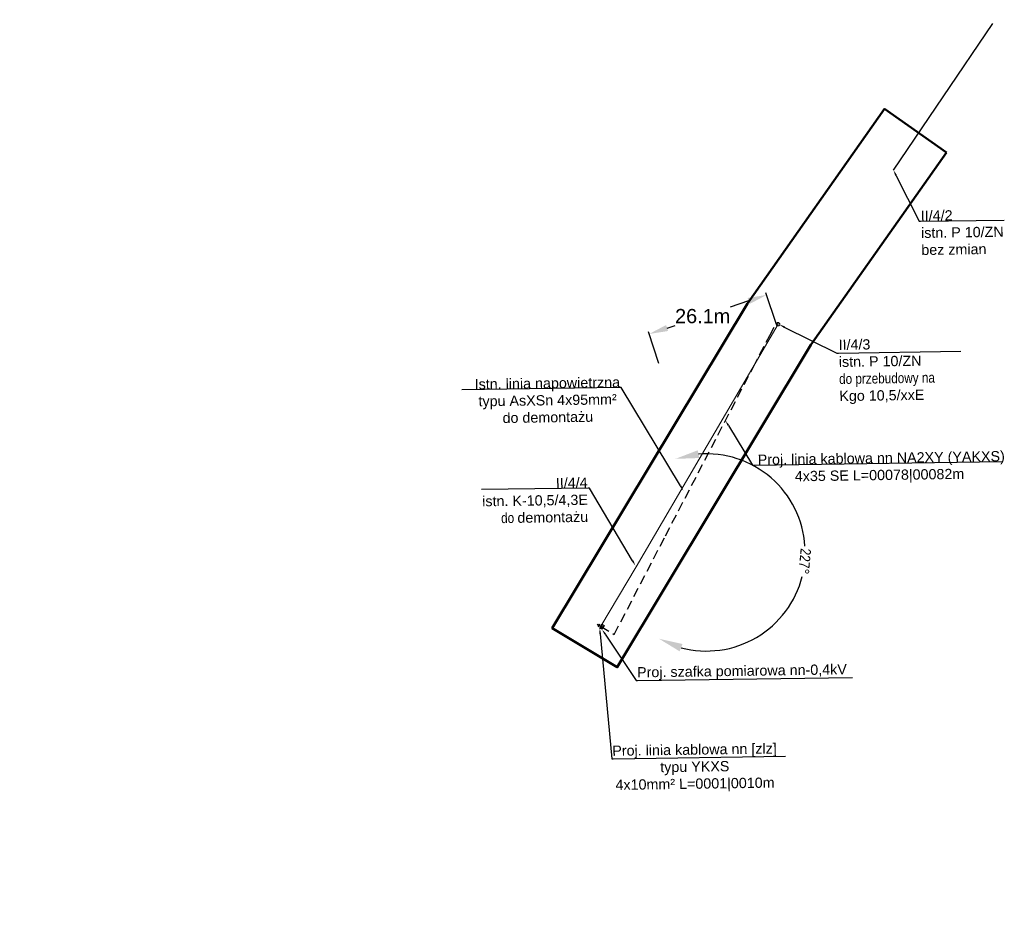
# Model space of a CAD drawing. Header units: millimetres. Extents: x 6504137 to 6515825, y 5737606 to 5784558.
# Tile 3 of 115: x 6504910 to 6505117, y 5737868 to 5738059. Entities that reach past the tile are written whole.
import ezdxf
from ezdxf import colors
from ezdxf.entities.mleader import LeaderData, LeaderLine
from ezdxf.math import Vec2, Vec3

# ---------------------------------------------------------------- set-up
doc = ezdxf.new("R2010")
doc.units = ezdxf.units.MM
doc.linetypes.add('JIS_02_2.0', pattern=[3, 2, -1])
for name, color, linetype in [('- kolizja linia nn', 132, 'Continuous'), ('_Kąt załomu', 7, 'Continuous'), ('_Opisy', 7, 'Continuous')]:
    doc.layers.add(name, color=color, linetype=linetype)
for name, color, linetype, lineweight in [('-Linia kablowa nn', 132, 'JIS_02_2.0', 30), ('_-demontaż nn', 132, 'DEMONTAZ', 20), ('_Zakres mapy projektowej', 4, 'Continuous', 50)]:
    doc.layers.add(name, color=color, linetype=linetype, lineweight=lineweight)
doc.layers.add('-wymiary', color=7, linetype='Continuous', lineweight=35, true_color=0x000000)
doc.layers.add('istn. linia nap.', color=7, linetype='Continuous', lineweight=0, true_color=0x000000)
doc.styles.add('GEO-INFO', font='arial.ttf')
doc.styles.get("Standard").update_dxf_attribs({"font": 'ARIALN.TTF'})
doc.linetypes.add('DEMONTAZ', pattern='A,1,["x",Standard,S=1,R=0,X=-0.1,Y=-0.35],1', length=2)
doc.dimstyles.new('Kat załomu', dxfattribs={"dimtxt": 2.2, "dimasz": 5, "dimexe": 0.18, "dimexo": 0.0625, "dimtad": 0, "dimtih": 1, "dimtoh": 1, "dimdec": 4, "dimzin": 0, "dimdsep": 46, "dimtxsty": 'Standard', "dimcen": 0.9, "dimse1": 1, "dimse2": 1, "dimadec": 0, "dimazin": 0, "dimtfac": 1, "dimtdec": 4, "dimtofl": 0, "dimtmove": 0, "dimatfit": 3, "dimfxl": 1, "dimtolj": 1, "dimtzin": 0, "dimarcsym": 0})
doc.dimstyles.new('McRobic', dxfattribs={"dimtxt": 3, "dimasz": 4, "dimexe": 0.5, "dimexo": 0.04, "dimgap": 0.4, "dimtad": 0, "dimtih": 1, "dimtoh": 1, "dimdec": 1, "dimrnd": 0.01, "dimzin": 0, "dimdsep": 46, "dimtxsty": 'Standard', "dimcen": 0.09, "dimadec": 0, "dimazin": 0, "dimtfac": 1, "dimtdec": 1, "dimtofl": 0, "dimtmove": 0, "dimatfit": 3, "dimfxl": 1, "dimtolj": 1, "dimtzin": 0, "dimlwd": 25, "dimlwe": 25, "dimarcsym": 0})

# ---------------------------------------------------------------- blocks, each defined once
blk = doc.blocks.new('*D60')
at = {"layer": '_Kąt załomu', "color": 0, "lineweight": -2, "transparency": 16777216}
for start, end in [(32.0154, 104.7244), (302.2, 14.9193)]:
    blk.add_arc((6504874.76, 5738485.57), 20.89, start, end, dxfattribs=at)
at = {"layer": '_Kąt załomu', "color": 0, "transparency": 16777216}
for points in [[(6504869.76, 5738505), (6504869.14, 5738506.55), (6504864.8, 5738503.94)], [(6504886.25, 5738467.14), (6504885.54, 5738468.65), (6504881.37, 5738465.76)]]:
    blk.add_solid(points, dxfattribs=at)
at = {"layer": 'Defpoints', "color": 0, "transparency": 16777216}
for p in [(6504181.97, 5739763.06), (6504874.76, 5738485.57), (6504895.44, 5738482.59), (6505054.65, 5737946.46)]:
    blk.add_point(p, dxfattribs=at)
at = {"layer": '_Kąt załomu', "color": 0, "transparency": 16777216, "insert": (6504893.92, 5738493.89), "char_height": 2.2, "attachment_point": 5, "rotation": 293}
blk.add_mtext('\\A1;190°', dxfattribs=at)
blk = doc.blocks.new('*D61')
at = {"layer": '_Kąt załomu', "color": 0, "lineweight": -2, "transparency": 16777216}
for start, end in [(3.6817, 94.6511), (254.9964, 345.9617)]:
    blk.add_arc((6505054.65, 5737946.46), 20.81, start, end, dxfattribs=at)
at = {"layer": '_Kąt załomu', "color": 0, "transparency": 16777216}
for points in [[(6505053.13, 5737966.38), (6505052.8, 5737968.01), (6505048.07, 5737966.2)], [(6505048.96, 5737925.59), (6505049.58, 5737927.13), (6505044.63, 5737928.23)]]:
    blk.add_solid(points, dxfattribs=at)
at = {"layer": 'Defpoints', "color": 0, "transparency": 16777216}
for p in [(6504874.76, 5738485.57), (6505072.16, 5737957.7), (6505054.65, 5737946.46), (6504925.59, 5737711.74)]:
    blk.add_point(p, dxfattribs=at)
at = {"layer": '_Kąt załomu', "color": 0, "transparency": 16777216, "insert": (6505075.38, 5737944.58), "char_height": 2.2, "attachment_point": 5, "rotation": 265}
blk.add_mtext('\\A1;227°', dxfattribs=at)
blk = doc.blocks.new('*D62')
at = {"layer": '_Kąt załomu', "color": 0, "lineweight": -2, "transparency": 16777216}
for start, end in [(341.2876, 47.5471), (257.9751, 324.2958)]:
    blk.add_arc((6504925.59, 5737711.74), 21.04, start, end, dxfattribs=at)
at = {"layer": '_Kąt załomu', "color": 0, "transparency": 16777216}
for points in [[(6504939.31, 5737726.59), (6504940.28, 5737727.95), (6504935.73, 5737730.18)], [(6504920.94, 5737690.38), (6504921.47, 5737691.95), (6504916.47, 5737692.78)]]:
    blk.add_solid(points, dxfattribs=at)
at = {"layer": 'Defpoints', "color": 0, "transparency": 16777216}
for p in [(6505054.65, 5737946.46), (6504925.59, 5737711.74), (6504937.14, 5737694.15), (6504914.43, 5737688.53)]:
    blk.add_point(p, dxfattribs=at)
at = {"layer": '_Kąt załomu', "color": 0, "transparency": 16777216, "insert": (6504944.3, 5737702.11), "char_height": 2.2, "attachment_point": 5, "rotation": 240}
blk.add_mtext('\\A1;177°', dxfattribs=at)
blk = doc.blocks.new('*D241')
at = {"layer": '-wymiary', "color": 0, "linetype": 'Continuous', "lineweight": 25, "transparency": 16777216}
for p, q in [((6505069.39, 5737994.56), (6505067.17, 5738001.26)), ((6505044.59, 5737986.32), (6505042.37, 5737993.03))]:
    blk.add_line(p, q, dxfattribs=at)
at = {"layer": '-wymiary', "color": 0, "lineweight": 25, "transparency": 16777216}
for p, q in [((6505063.53, 5737999.53), (6505059.66, 5737998.24)), ((6505046.32, 5737993.81), (6505048.01, 5737994.37))]:
    blk.add_line(p, q, dxfattribs=at)
at = {"layer": '-wymiary', "color": 0, "transparency": 16777216}
for points in [[(6505063.74, 5737998.89), (6505063.32, 5738000.16), (6505067.33, 5738000.79)], [(6505046.11, 5737994.44), (6505046.53, 5737993.18), (6505042.52, 5737992.55)]]:
    blk.add_solid(points, dxfattribs=at)
at = {"layer": 'Defpoints', "color": 0, "transparency": 16777216}
for p in [(6505069.41, 5737994.52), (6505042.52, 5737992.55), (6505044.6, 5737986.28)]:
    blk.add_point(p, dxfattribs=at)
at = {"layer": '-wymiary', "color": 0, "transparency": 16777216, "insert": (6505053.83, 5737996.31), "char_height": 3, "attachment_point": 5, "rotation": 0.0213, "style": 'GEO-INFO'}
blk.add_mtext('\\A1;26.1m', dxfattribs=at)
blk = doc.blocks.new('OKRAG_PELNY')
at = {"color": 0}
blk.add_lwpolyline([(0.5, 0), (0.482963, -0.12941), (0.433013, -0.25), (0.353553, -0.353553), (0.25, -0.433013), (0.12941, -0.482963), (0, -0.5), (-0.12941, -0.482963), (-0.25, -0.433013), (-0.353553, -0.353553), (-0.433013, -0.25), (-0.482963, -0.12941), (-0.5, 0), (-0.482963, 0.12941), (-0.433013, 0.25), (-0.353553, 0.353553), (-0.25, 0.433013), (-0.12941, 0.482963), (0, 0.5), (0.12941, 0.482963), (0.25, 0.433013), (0.353553, 0.353553), (0.433013, 0.25), (0.482963, 0.12941)], close=True, dxfattribs=at)

msp = doc.modelspace()

# ---------------------------------------------------------------- hatches: boundary and pattern name
at = {"layer": '- kolizja linia nn', "transparency": 33554687}
h = msp.add_hatch(color=141, dxfattribs=at)
h.dxf.hatch_style = 1
h.paths.add_polyline_path([(6505032.51735, 5737931.29188), (6505032.58379, 5737930.2288), (6505032.09395, 5737930.48624)])
h = msp.add_hatch(color=141, dxfattribs=at)
h.dxf.hatch_style = 1
h.paths.add_polyline_path([(6505032.51735, 5737931.29188), (6505032.58379, 5737930.2288), (6505032.09395, 5737930.48624)])

# ---------------------------------------------------------------- linework, layer by layer
at = {"layer": '- kolizja linia nn', "linetype": 'ByBlock', "elevation": 10.16}
for points in [[(6505031.6197, 5737931.07738), (6505031.6197, 5737931.07738), (6505031.74577, 5737931.31687)], [(6505031.6197, 5737931.07738), (6505031.6197, 5737931.07738), (6505031.74577, 5737931.31687)], [(6505031.93582, 5737931.35065), (6505031.93582, 5737931.35065), (6505031.71126, 5737930.92404)], [(6505031.93582, 5737931.35065), (6505031.93582, 5737931.35065), (6505031.71126, 5737930.92404)], [(6505032.30565, 5737930.88906), (6505031.96837, 5737931.0666), (6505031.81323, 5737930.77187), (6505032.13056, 5737931.37472)], [(6505032.30565, 5737930.88906), (6505031.96837, 5737931.0666), (6505031.81323, 5737930.77187), (6505032.13056, 5737931.37472)]]:
    msp.add_lwpolyline(points, dxfattribs=at)
at = {"layer": '- kolizja linia nn', "elevation": 10.16}
msp.add_lwpolyline([(6505033.00719, 5737931.03444), (6505032.58379, 5737930.2288), (6505032.09395, 5737930.48624), (6505032.51735, 5737931.29188)], close=True, dxfattribs=at)
msp.add_lwpolyline([(6505033.00719, 5737931.03444), (6505032.58379, 5737930.2288), (6505032.09395, 5737930.48624), (6505032.51735, 5737931.29188)], close=True, dxfattribs=at)
msp.add_lwpolyline([(6505032.51735, 5737931.29188), (6505032.58379, 5737930.2288), (6505032.09395, 5737930.48624), (6505032.51735, 5737931.29188)], dxfattribs=at)
msp.add_lwpolyline([(6505032.51735, 5737931.29188), (6505032.58379, 5737930.2288), (6505032.09395, 5737930.48624), (6505032.51735, 5737931.29188)], dxfattribs=at)
at = {"layer": '-Linia kablowa nn', "elevation": 10.18}
msp.add_lwpolyline([(6505032.29465, 5737930.86762), (6505032.29465, 5737930.86762), (6505032.29465, 5737930.86762), (6505032.29465, 5737930.86762), (6505032.29465, 5737930.86762), (6505032.29465, 5737930.86762), (6505032.29465, 5737930.86762), (6505032.29465, 5737930.86762), (6505032.29465, 5737930.86762), (6505032.29465, 5737930.86762), (6505032.29465, 5737930.86762), (6505032.29465, 5737930.86762), (6505032.29465, 5737930.86762), (6505032.29465, 5737930.86762), (6505032.29465, 5737930.86762), (6505032.29465, 5737930.86762), (6505032.29465, 5737930.86762), (6505032.29465, 5737930.86762), (6505032.29465, 5737930.86762), (6505032.29465, 5737930.86762), (6505032.29465, 5737930.86762), (6505032.29465, 5737930.86762), (6505032.29465, 5737930.86762), (6505032.29465, 5737930.86762), (6505032.29465, 5737930.86762), (6505032.29465, 5737930.86762), (6505032.29465, 5737930.86762), (6505035.16262, 5737929.16629), (6505035.16262, 5737929.16629), (6505035.16262, 5737929.16629), (6505035.16262, 5737929.16629), (6505035.16262, 5737929.16629), (6505035.16262, 5737929.16629), (6505035.16262, 5737929.16629), (6505035.16262, 5737929.16629), (6505035.16262, 5737929.16629), (6505035.16262, 5737929.16629), (6505035.16262, 5737929.16629), (6505035.16262, 5737929.16629), (6505035.16262, 5737929.16629), (6505035.16262, 5737929.16629), (6505035.16262, 5737929.16629), (6505035.16262, 5737929.16629), (6505035.16262, 5737929.16629), (6505035.16262, 5737929.16629), (6505035.16262, 5737929.16629), (6505035.16262, 5737929.16629), (6505035.16262, 5737929.16629), (6505035.16262, 5737929.16629), (6505035.16262, 5737929.16629), (6505035.16262, 5737929.16629), (6505035.16262, 5737929.16629), (6505035.16262, 5737929.16629), (6505035.16262, 5737929.16629), (6505035.16262, 5737929.16629), (6505035.16262, 5737929.16629), (6505035.16262, 5737929.16629), (6505035.16262, 5737929.16629), (6505035.16262, 5737929.16629), (6505045.96994, 5737949.94129), (6505045.96994, 5737949.94129), (6505045.96994, 5737949.94129), (6505045.96994, 5737949.94129), (6505045.96994, 5737949.94129), (6505045.96994, 5737949.94129), (6505045.96994, 5737949.94129), (6505045.96994, 5737949.94129), (6505045.96994, 5737949.94129), (6505045.96994, 5737949.94129), (6505045.96994, 5737949.94129), (6505045.96994, 5737949.94129), (6505045.96994, 5737949.94129), (6505045.96994, 5737949.94129), (6505045.96994, 5737949.94129), (6505045.96994, 5737949.94129), (6505045.96994, 5737949.94129), (6505045.96994, 5737949.94129), (6505045.96994, 5737949.94129), (6505045.96994, 5737949.94129), (6505045.96994, 5737949.94129), (6505045.96994, 5737949.94129), (6505045.96994, 5737949.94129), (6505045.96994, 5737949.94129), (6505045.96994, 5737949.94129), (6505045.96994, 5737949.94129), (6505045.96994, 5737949.94129), (6505045.96994, 5737949.94129), (6505045.96994, 5737949.94129), (6505045.96994, 5737949.94129), (6505045.96994, 5737949.94129), (6505045.96994, 5737949.94129), (6505064.47495, 5737985.51389), (6505064.47495, 5737985.51389), (6505064.47495, 5737985.51389), (6505064.47495, 5737985.51389), (6505064.47495, 5737985.51389), (6505064.47495, 5737985.51389), (6505064.47495, 5737985.51389), (6505064.47495, 5737985.51389), (6505064.47495, 5737985.51389), (6505064.47495, 5737985.51389), (6505064.47495, 5737985.51389), (6505064.47495, 5737985.51389), (6505064.47495, 5737985.51389), (6505064.47495, 5737985.51389), (6505064.47495, 5737985.51389), (6505064.47495, 5737985.51389), (6505064.47495, 5737985.51389), (6505064.47495, 5737985.51389), (6505064.47495, 5737985.51389), (6505064.47495, 5737985.51389), (6505064.47495, 5737985.51389), (6505064.47495, 5737985.51389), (6505064.47495, 5737985.51389), (6505064.47495, 5737985.51389), (6505064.47495, 5737985.51389), (6505064.47495, 5737985.51389), (6505064.47495, 5737985.51389), (6505064.47495, 5737985.51389), (6505064.47495, 5737985.51389), (6505064.47495, 5737985.51389), (6505064.47495, 5737985.51389), (6505064.47495, 5737985.51389), (6505067.97504, 5737992.24221), (6505067.97504, 5737992.24221), (6505067.97504, 5737992.24221), (6505067.97504, 5737992.24221), (6505067.97504, 5737992.24221), (6505067.97504, 5737992.24221), (6505067.97504, 5737992.24221), (6505067.97504, 5737992.24221), (6505067.97504, 5737992.24221), (6505067.97504, 5737992.24221), (6505067.97504, 5737992.24221), (6505067.97504, 5737992.24221), (6505067.97504, 5737992.24221), (6505067.97504, 5737992.24221), (6505067.97504, 5737992.24221), (6505067.97504, 5737992.24221), (6505067.97504, 5737992.24221), (6505067.97504, 5737992.24221), (6505067.97504, 5737992.24221), (6505067.97504, 5737992.24221), (6505067.97504, 5737992.24221), (6505067.97504, 5737992.24221), (6505067.97504, 5737992.24221), (6505067.97504, 5737992.24221), (6505067.97504, 5737992.24221), (6505067.97504, 5737992.24221), (6505067.97504, 5737992.24221), (6505067.97504, 5737992.24221), (6505067.97504, 5737992.24221), (6505067.97504, 5737992.24221), (6505067.97504, 5737992.24221), (6505067.97504, 5737992.24221), (6505069.38916, 5737994.87709), (6505069.38916, 5737994.87709), (6505069.38916, 5737994.87709), (6505069.38916, 5737994.87709), (6505069.38916, 5737994.87709), (6505069.38916, 5737994.87709), (6505069.38916, 5737994.87709), (6505069.38916, 5737994.87709), (6505069.38916, 5737994.87709), (6505069.38916, 5737994.87709), (6505069.38916, 5737994.87709), (6505069.38916, 5737994.87709), (6505069.38916, 5737994.87709), (6505069.38916, 5737994.87709), (6505069.38916, 5737994.87709), (6505069.38916, 5737994.87709), (6505069.38916, 5737994.87709), (6505069.38916, 5737994.87709), (6505069.38916, 5737994.87709), (6505069.38916, 5737994.87709), (6505069.38916, 5737994.87709), (6505069.38916, 5737994.87709), (6505069.38916, 5737994.87709), (6505069.38916, 5737994.87709), (6505069.38916, 5737994.87709), (6505069.38916, 5737994.87709), (6505069.38916, 5737994.87709), (6505069.38916, 5737994.87709), (6505069.38916, 5737994.87709), (6505069.38916, 5737994.87709), (6505069.38916, 5737994.87709), (6505069.38916, 5737994.87709), (6505069.74512, 5737994.60814), (6505069.74512, 5737994.60814), (6505069.74512, 5737994.60814), (6505069.74512, 5737994.60814), (6505069.74512, 5737994.60814), (6505069.74512, 5737994.60814)], dxfattribs=at)
at = {"layer": '_-demontaż nn', "linetype": 'DEMONTAZ'}
for p, q in [((6505039.77167, 5737943.44934, 10.18), (6505069.74512, 5737994.60814, 10.18)), ((6505032.30565, 5737930.88906, 10.16), (6505039.77167, 5737943.44934, 10.18))]:
    msp.add_line(p, q, dxfattribs=at)
at = {"layer": '_Zakres mapy projektowej', "color": 4}
msp.add_lwpolyline([(6505105.29065, 5738030.82839), (6505092.21698, 5738040.05222), (6505063.2615, 5737999.01129), (6505022.07335, 5737930.47206), (6505035.78753, 5737922.23062), (6505076.67344, 5737990.26691)], close=True, dxfattribs=at)
at = {"layer": 'istn. linia nap.', "color": 18, "linetype": 'Continuous', "lineweight": 30, "true_color": 0x000000}
msp.add_line((6505094.086, 5738027.14326, 20.36), (6505115.09514, 5738058.05535, 20.36), dxfattribs=at)

# ---------------------------------------------------------------- block references
at = {"layer": '_-demontaż nn', "lineweight": 18, "xscale": 0.6999999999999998, "yscale": 0.6999999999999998, "rotation": 179.6972132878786}
msp.add_blockref('OKRAG_PELNY', (6505069.74512, 5737994.60814, 10.18), dxfattribs=at)

# ---------------------------------------------------------------- dimensions: what is measured, and where the dimension line sits
at = {"layer": '-wymiary', "color": 7, "linetype": 'Continuous'}
dim = msp.add_linear_dim(base=(6505042.52322, 5737992.55147, 10.18), p1=(6505069.40657, 5737994.51934, 10.18), p2=(6505044.60386, 5737986.28464, 10.18), angle=198.3665789, dimstyle='McRobic', override={"dimpost": 'm', "dimtxsty": 'GEO-INFO'}, dxfattribs=at)
dim.commit()
dim.dimension.update_dxf_attribs({"geometry": '*D241', "text_midpoint": (6505053.83315, 5737996.30646, 10.18), "dimtype": 161, "text_rotation": 210})
at = {"layer": '_Kąt załomu'}
for base, center, p1, p2, picture, middle, turn in [((6504895.43648, 5738482.59083), (6504874.761, 5738485.573), (6504181.967, 5739763.062), (6505054.654, 5737946.459), '*D60', (6504893.92337, 5738493.89), 293), ((6505072.16317, 5737957.69977), (6505054.654, 5737946.459), (6504874.761, 5738485.573), (6504925.589, 5737711.743), '*D61', (6505075.37602, 5737944.58182), 265), ((6504937.13583, 5737694.15342), (6504925.589, 5737711.743), (6505054.654, 5737946.459), (6504914.433, 5737688.534), '*D62', (6504944.29665, 5737702.1125), 240)]:
    dim = msp.add_angular_dim_3p(base=base, center=center, p1=p1, p2=p2, dimstyle='Kat załomu', dxfattribs=at)
    dim.commit()
    dim.dimension.update_dxf_attribs({"geometry": picture, "text_midpoint": middle, "text_rotation": turn})

# ---------------------------------------------------------------- leaders
at = {"layer": '_Opisy', "linetype": 'Continuous'}
ml = msp.add_multileader_mtext('Standard', dxfattribs=at)
ml.set_content('{\\fArial|b0|i0|c238|p34;II/4/2      \\P\\C256;istn. P 10/ZN\\Pbez zmian}', color=256)
ml.set_leader_properties()
ml.build(insert=Vec2(0, 0))
ml.multileader.update_dxf_attribs({"text_left_attachment_type": 6, "text_right_attachment_type": 6, "dogleg_length": 0.36, "arrow_head_size": 1.2, "scale": 0.8})
ctx = ml.context
ctx.base_point, ctx.scale, ctx.char_height, ctx.arrow_head_size, ctx.landing_gap_size, ctx.plane_origin, ctx.plane_x_axis, ctx.plane_y_axis = Vec3(6505099.80926, 5738016.34257, 140.96), 0.8, 2.16, 1.2, 0.072, Vec3(6505209.45031, 5738065.79468, 140.96), Vec3(0.999892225, 0.014681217), Vec3(-0.014681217, 0.999892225)
ctx.left_attachment, ctx.right_attachment = 6, 6
notes = []
notes.append((ctx, [(1, (1, 1, 0), (6505099.52129, 5738016.33834, 140.96), (0.999892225, 0.014681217), 0.288, [(1, [(6505094.086, 5738027.14326, 140.96)], 0, [])])]))
ctx.mtext.insert, ctx.mtext.text_direction, ctx.mtext.rotation, ctx.mtext.flow_direction = Vec3(6505099.84848, 5738018.57558, 140.96), Vec3(0.999892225, 0.014681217), 0.014681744, 5
ml = msp.add_multileader_mtext('Standard', dxfattribs=at)
ml.set_content('{\\fArial|b0|i0|c238|p34;II/4/3      \\P\\C256;istn. P 10/ZN\\P}do przebudowy na\\P{\\fArial|b0|i0|c238|p34;\\C256;Kgo 10,5/xxE}', color=256)
ml.set_leader_properties()
ml.build(insert=Vec2(0, 0))
ml.multileader.update_dxf_attribs({"text_left_attachment_type": 6, "text_right_attachment_type": 6, "dogleg_length": 0.36, "arrow_head_size": 1.2, "scale": 0.8})
ctx = ml.context
ctx.base_point, ctx.scale, ctx.char_height, ctx.arrow_head_size, ctx.landing_gap_size, ctx.plane_origin, ctx.plane_x_axis, ctx.plane_y_axis = Vec3(6505082.46832, 5737988.52088, 40.96), 0.8, 2.16, 1.2, 0.072, Vec3(6505179.43691, 5738040.98172, 40.96), Vec3(0.999892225, 0.014681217), Vec3(-0.014681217, 0.999892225)
ctx.left_attachment, ctx.right_attachment = 6, 6
notes.append((ctx, [(1, (1, 1, 0), (6505082.18035, 5737988.51665, 40.96), (0.999892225, 0.014681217), 0.288, [(1, [(6505069.9866, 5737994.54343, 40.96)], 0, [])])]))
ctx.mtext.insert, ctx.mtext.text_direction, ctx.mtext.rotation, ctx.mtext.flow_direction = Vec3(6505082.49874, 5737991.3535, 40.96), Vec3(0.999892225, 0.014681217), 0.014681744, 5
ml = msp.add_multileader_mtext('Standard', dxfattribs=at)
ml.set_content('\\pxqc;{\\fArial|b0|i0|c238|p34;Istn. linia napowietrzna \\Ptypu AsXSn 4x95mm²\\P\\pq*;do demontażu}', color=256)
ml.set_leader_properties()
ml.build(insert=Vec2(0, 0))
ml.multileader.update_dxf_attribs({"text_left_attachment_type": 6, "text_right_attachment_type": 6, "dogleg_length": 0.45, "arrow_head_size": 1.2, "scale": 0.8})
ctx = ml.context
ctx.base_point, ctx.scale, ctx.char_height, ctx.arrow_head_size, ctx.landing_gap_size, ctx.plane_origin, ctx.plane_x_axis, ctx.plane_y_axis = Vec3(6505005.85268, 5737980.83838, 61.36), 0.8, 2.16, 1.2, 0.072, Vec3(6505118.04954, 5738026.57415, 61.36), Vec3(0.999892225, 0.014681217), Vec3(-0.014681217, 0.999892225)
ctx.left_attachment, ctx.right_attachment = 6, 6
notes.append((ctx, [(0, (1, 1, 0), (6505036.63904, 5737981.29041, 61.36), (-0.999892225, -0.014681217), 0.36, [(0, [(6505049.78468, 5737959.47021, 61.36)], 0, [])])]))
ctx.mtext.insert, ctx.mtext.text_direction, ctx.mtext.rotation, ctx.mtext.alignment, ctx.mtext.flow_direction = Vec3(6505021.03365, 5737983.25688, 61.36), Vec3(0.999892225, 0.014681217), 0.014681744, 2, 5
ml = msp.add_multileader_mtext('Standard', dxfattribs=at)
ml.set_content('{\\fArial|b0|i0|c238|p34;\\C256; Proj. linia kablowa nn NA2XY (YAKXS) \\P\\pxqc;4x35 SE L=00078|00082m\\P }', color=256)
ml.set_leader_properties()
ml.build(insert=Vec2(0, 0))
ml.multileader.update_dxf_attribs({"text_left_attachment_type": 6, "text_right_attachment_type": 6, "dogleg_length": 0.36, "arrow_head_size": 1.2, "scale": 0.8})
ctx = ml.context
ctx.base_point, ctx.scale, ctx.char_height, ctx.arrow_head_size, ctx.landing_gap_size, ctx.plane_origin, ctx.plane_x_axis, ctx.plane_y_axis = Vec3(6505064.60568, 5737964.88981, 61.78), 0.8, 2.16, 1.2, 0.072, Vec3(6504985.60649, 5737730.85697, 61.78), Vec3(0.999892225, 0.014681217), Vec3(-0.014681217, 0.999892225)
ctx.left_attachment, ctx.right_attachment, ctx.text_align_type = 6, 6, 2
notes.append((ctx, [(1, (1, 1, 0), (6505064.31771, 5737964.88558, 61.78), (0.999892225, 0.014681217), 0.288, [(1, [(6505058.6344, 5737974.28648, 61.78)], 0, [])])]))
ctx.mtext.insert, ctx.mtext.text_direction, ctx.mtext.rotation, ctx.mtext.alignment, ctx.mtext.flow_direction = Vec3(6505091.08708, 5737967.47717, 61.78), Vec3(0.999892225, 0.014681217), 0.014681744, 2, 5
ml = msp.add_multileader_mtext('Standard', dxfattribs=at)
ml.set_content('{\\fArial|b0|i0|c238|p34;II/4/4      \\P\\C256;istn. K-10,5/4,3E\\P}do {\\fArial|b0|i0|c238|p34;\\C256;demontażu}', color=256)
ml.set_leader_properties()
ml.build(insert=Vec2(0, 0))
ml.multileader.update_dxf_attribs({"text_left_attachment_type": 6, "text_right_attachment_type": 6, "dogleg_length": 0.36, "arrow_head_size": 1.2, "scale": 0.8})
ctx = ml.context
ctx.base_point, ctx.scale, ctx.char_height, ctx.arrow_head_size, ctx.landing_gap_size, ctx.plane_origin, ctx.plane_x_axis, ctx.plane_y_axis = Vec3(6505007.55344, 5737959.71661, 40.96), 0.8, 2.16, 1.2, 0.072, Vec3(6505110.16625, 5738017.33098, 40.96), Vec3(0.999892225, 0.014681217), Vec3(-0.014681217, 0.999892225)
ctx.left_attachment, ctx.right_attachment, ctx.text_align_type = 6, 6, 2
notes.append((ctx, [(1, (1, 1, 0), (6505029.92927, 5737960.04515, 40.96), (-0.999892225, -0.014681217), 0.288, [(1, [(6505039.64667, 5737943.66585, 40.96)], 0, [])])]))
ctx.mtext.insert, ctx.mtext.text_direction, ctx.mtext.rotation, ctx.mtext.alignment, ctx.mtext.flow_direction = Vec3(6505029.53654, 5737962.27182, 40.96), Vec3(0.999892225, 0.014681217), 0.014681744, 3, 5
ml = msp.add_multileader_mtext('Standard', dxfattribs=at)
ml.set_content('\\pxqc;{\\fArial|b0|i0|c238|p34;\\C256;Proj. linia kablowa nn [zlz]\\Ptypu YKXS \\P4x10mm² L=0001|0010m}', color=256)
ml.set_leader_properties()
ml.build(insert=Vec2(0, 0))
ml.multileader.update_dxf_attribs({"text_left_attachment_type": 6, "text_right_attachment_type": 6, "dogleg_length": 0.36, "arrow_head_size": 1.2, "scale": 0.8})
ctx = ml.context
ctx.base_point, ctx.scale, ctx.char_height, ctx.arrow_head_size, ctx.landing_gap_size, ctx.plane_origin, ctx.plane_x_axis, ctx.plane_y_axis = Vec3(6505034.92134, 5737902.89564, 61.78), 0.8, 2.16, 1.2, 0.072, Vec3(6504896.41996, 5737794.01552, 61.78), Vec3(0.999892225, 0.014681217), Vec3(-0.014681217, 0.999892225)
ctx.left_attachment, ctx.right_attachment, ctx.text_align_type = 6, 6, 2
notes.append((ctx, [(1, (1, 1, 0), (6505034.63337, 5737902.89141, 61.78), (0.999892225, 0.014681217), 0.288, [(1, [(6505032.09786, 5737930.48418, 61.78)], 0, [])])]))
ctx.mtext.insert, ctx.mtext.text_direction, ctx.mtext.rotation, ctx.mtext.alignment, ctx.mtext.flow_direction = Vec3(6505052.0949, 5737905.94313, 61.78), Vec3(0.999892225, 0.014681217), 0.014681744, 2, 5
ml = msp.add_multileader_mtext('Standard', dxfattribs=at)
ml.set_content('\\pxqc;{\\fArial|b0|i0|c238|p34;\\C256;Proj. szafka pomiarowa nn-0,4kV\\P}', color=256)
ml.set_leader_properties()
ml.build(insert=Vec2(0, 0))
ml.multileader.update_dxf_attribs({"text_left_attachment_type": 6, "text_right_attachment_type": 6, "dogleg_length": 0.36, "arrow_head_size": 1.2, "scale": 0.8})
ctx = ml.context
ctx.base_point, ctx.scale, ctx.char_height, ctx.arrow_head_size, ctx.landing_gap_size, ctx.plane_origin, ctx.plane_x_axis, ctx.plane_y_axis = Vec3(6505040.06581, 5737919.40963, 113.38), 0.8, 2.16, 1.2, 0.072, Vec3(6504873.35917, 5737799.79522, 113.38), Vec3(0.999892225, 0.014681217), Vec3(-0.014681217, 0.999892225)
ctx.left_attachment, ctx.right_attachment = 6, 6
notes.append((ctx, [(1, (1, 1, 0), (6505039.77784, 5737919.40541, 113.38), (0.999892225, 0.014681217), 0.288, [(1, [(6505032.58379, 5737930.2288, 113.38)], 0, [])])]))
ctx.mtext.insert, ctx.mtext.text_direction, ctx.mtext.rotation, ctx.mtext.alignment, ctx.mtext.flow_direction = Vec3(6505062.1042, 5737922.56539, 113.38), Vec3(0.999892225, 0.014681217), 0.014681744, 2, 5
for ctx, leaders in notes:
    for number, flags, end, landing, length, lines in leaders:
        leader = LeaderData()
        leader.index, (leader.has_last_leader_line, leader.has_dogleg_vector, leader.attachment_direction) = number, flags
        leader.last_leader_point, leader.dogleg_vector, leader.dogleg_length = Vec3(end), Vec3(landing), length
        for number, points, colour, breaks in lines:
            line = LeaderLine()
            line.index, line.vertices, line.color, line.breaks = number, Vec3.list(points), colors.encode_raw_color(colour), breaks
            leader.lines.append(line)
        ctx.leaders.append(leader)

doc.saveas('drawing.dxf')
